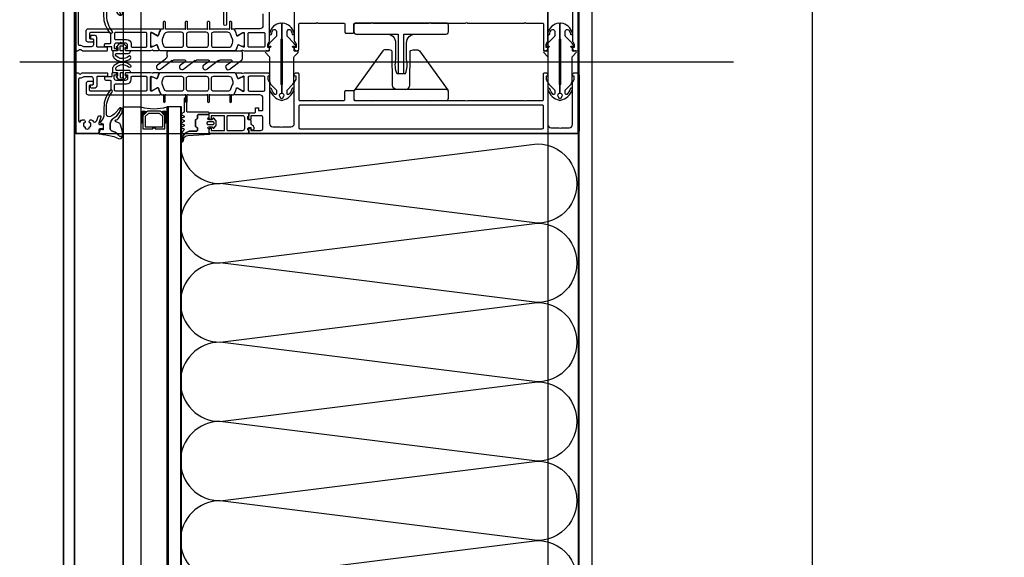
# Model space of a CAD drawing. Header units: millimetres. Extents: x 373037 to 682063, y 76092 to 274210.
# Tile 152 of 256: x 655017 to 655464, y 263832 to 264076. Entities that reach past the tile are written whole.
import ezdxf

# ---------------------------------------------------------------- set-up
doc = ezdxf.new("R2010")
doc.units = ezdxf.units.MM
doc.header["$LTSCALE"] = 100
doc.linetypes.add('ČÁRKOVANÁ', pattern=[19.05, 12.7, -6.35])
doc.layers.get('0').update_dxf_attribs({"linetype": 'CONTINUOUS'})
doc.layers.add('PUDORYS', color=253, linetype='CONTINUOUS')

# ---------------------------------------------------------------- blocks, each defined once
blk = doc.blocks.new('244748_a')
blk.add_lwpolyline([(8.32, -1.69, 0.082248), (6.34, -0.9, -1.09695), (6.94, -0.1, -0.315353), (11.26, -5.15, -0.480529), (10.87, -5.64), (4.27, -5.64), (4.08, -5.45), (-16.53, -5.45), (-16.72, -5.64), (-20.43, -5.64, 0.574019), (-21.93, -4.78), (-22.99, -5.4, 0.524827), (-22.99, -5.9), (-21.93, -6.52, 0.574021), (-20.43, -5.66), (-16.72, -5.66), (-16.53, -5.85), (4.08, -5.85), (4.27, -5.66), (10.87, -5.66, -0.480529), (11.26, -6.15, -0.326229), (6.88, -11.09, -1.09695), (6.28, -10.3, 0.081457), (8.32, -9.61, 0.599203), (7.48, -8.05), (5.52, -8.05, 0.198965), (5.17, -8.2), (2.22, -11.15), (0.93, -12.01, -0.738038), (0.51, -11.62), (0.87, -11, 1), (0.35, -10.7), (0, -11.3), (-0.98, -11.3, 0.619205), (-1.45, -12.06), (-1.28, -12.43, -0.808139), (-2.04, -13.04), (-3.63, -11.44, 0.198906), (-4.34, -11.15), (-14.99, -11.15, -0.198936), (-16.76, -10.42), (-18.98, -8.2, 0.198942), (-19.33, -8.05), (-20.67, -8.05, 0.500217), (-21.09, -8.73, 0.122037), (-18.5, -10.27, -1.093735), (-19.1, -11.07, -0.240768), (-23.7, -6.07, -0.106226), (-23.7, -5.23, -0.256232), (-19, -0.13, -1.093735), (-18.4, -0.92, 0.116856), (-21.09, -2.57, 0.500217), (-20.67, -3.25), (-19.33, -3.25, 0.198942), (-18.98, -3.1), (-16.75, -0.88, -0.198936), (-14.99, -0.15), (-4.34, -0.15, 0.198907), (-3.63, 0.14), (-2.04, 1.74, -0.808139), (-1.28, 1.13), (-1.45, 0.76, 0.619205), (-0.98, 0), (0, 0), (0.35, -0.6, 1), (0.87, -0.3), (0.51, 0.32, -0.738038), (0.93, 0.71), (2.22, -0.15), (5.17, -3.1, 0.198965), (5.52, -3.25), (7.48, -3.25, 0.599203)], format="xyb", close=True)
blk = doc.blocks.new('236134_0100_s_v')
for points in [[(22.8, -23), (22.8, -5), (42, -5, 0.414214), (43, -4), (43, -1, 0.414214), (42, 0), (1, 0, 0.414214), (0, -1), (0, -4, 0.414214), (1, -5), (20.2, -5), (20.2, -23)], [(15, -5, -0.414214), (19, -9), (19, -16.57, 0.165764), (19.53, -23), (23.47, -23, 0.165764), (24, -16.57), (24, -9, -0.414214), (28, -5)]]:
    blk.add_lwpolyline(points, format="xyb")
blk = doc.blocks.new('236134_0200_s_v')
for points in [[(19.58, 5, -0.41166), (17.58, 6.98), (17.45, 22.25, 0.344217), (17.07, 22.73), (16, 23), (14, 23, 0.240828), (13.19, 22.59), (0.19, 4.59)], [(23.42, 5, 0.41166), (25.42, 6.98), (25.55, 22.25, -0.344217), (25.93, 22.73), (27, 23), (29, 23, -0.240828), (29.81, 22.59), (42.81, 4.59)]]:
    blk.add_lwpolyline(points, format="xyb")
blk.add_lwpolyline([(42, 5), (1, 5, 0.414214), (0, 4), (0, 1, 0.414214), (1, 0), (42, 0, 0.414214), (43, 1), (43, 4, 0.414214)], format="xyb", close=True)
blk = doc.blocks.new('284336')
for points in [[(-0.7, -9.6), (-10, -9.6, 0.414511), (-10.51, -10.11), (-10.51, -15.51, -1), (-11.69, -15.51), (-11.69, -9.6), (-12.69, -8.95, -0.668884), (-12.6, -8.23), (-11.99, -8.01, 0.766384), (-11.99, -7.21), (-12.6, -6.99, -0.76831), (-12.6, -6.23), (-11.99, -6.01, 0.766384), (-11.99, -5.21), (-12.6, -4.99, -0.76831), (-12.6, -4.23), (-11.99, -4.01, 0.766384), (-11.99, -3.21), (-12.6, -2.99, -0.877523), (-12.5, -2.22), (-12.1, -2.22, 0.698129), (-11.83, -1.5, -0.220231), (-12.89, 0.78), (-12.89, 3.45, -0.157143), (-12.82, 3.68), (-12.69, 3.42, -0.067482), (-12.48, 2.53, 0.393136), (-8.66, -1.02), (-6.1, -1.02, -0.414214), (-5.61, -1.51), (-5.61, -2.22, -0.267949), (-5.85, -2.65), (-6.35, -2.93, 0.267949), (-6.61, -3.38), (-6.61, -5.84, 0.267949), (-6.35, -6.29), (-5.85, -6.57, -0.267949), (-5.61, -7), (-5.61, -8.11, 0.414215), (-5.1, -8.62), (-0.41, -8.62), (-0.41, -9.31, -0.414212), (-0.7, -9.6)], [(-0.41, 0), (-0.41, -2, 0.990243), (-0.4, -3.02), (0.9, -3.02, 0.414214), (1.21, -2.71), (1.21, -2.61, -0.668123), (1.71, -2.4), (2.75, -3.45, -0.199004), (2.89, -3.79), (2.89, -5.43, -0.199038), (2.75, -5.77), (1.71, -6.82, -0.668191), (1.21, -6.61), (1.21, -6.51, 0.414214), (0.9, -6.2), (-0.4, -6.2, 0.990269), (-0.41, -7.22), (-0.41, -8.6), (-5.1, -8.6, -0.414215), (-5.59, -8.11), (-5.59, -7, 0.267949), (-5.84, -6.56), (-6.34, -6.27, -0.267949), (-6.59, -5.84), (-6.59, -3.38, -0.267949), (-6.34, -2.95), (-5.84, -2.66, 0.267949), (-5.59, -2.22), (-5.59, -1.51, 0.414214), (-6.1, -1), (-8.66, -1, -0.393156), (-12.46, 2.53, 0.067572), (-12.67, 3.43), (-12.8, 3.7, -0.637545), (-12.12, 3.53), (-11.92, 2.53, 0.344315), (-10.06, 0.91), (0, 0.38, -0.406913), (0.39, 0), (-0.41, 0)], [(1.7, -4.31, 0.414235), (1.2, -3.81), (-0.7, -3.81, 0.414214), (-1.2, -4.31), (-1.2, -4.91, 0.414214), (-0.7, -5.41), (1.2, -5.41, 0.414235), (1.7, -4.91), (1.7, -4.31)]]:
    blk.add_lwpolyline(points, format="xyb", close=True)
blk = doc.blocks.new('nesystémový nástavec 18')
for p, q in [((-17.5, 9.3), (-15.36, 9.3)), ((-15.36, 9.3), (0, 9.3)), ((0, 9.3), (0, 7.8)), ((-18, 6.8), (-18, 8.8)), ((-17, 6.3), (-17.5, 6.3)), ((-11, 8), (-17, 8)), ((-17, 8), (-17, 6.3)), ((-11, 1.3), (-11, 8)), ((-2.8, 8), (-9.7, 8)), ((-9.7, 1.3), (-9.7, 8)), ((-1.8, 2.3), (-1.8, 7)), ((-0.5, 7.3), (-0.5, 6.8)), ((0, 6.3), (0.55, 6.3)), ((0.55, 6.3), (0.95, 5.9)), ((0.95, 5.9), (0.95, 4.8)), ((0.95, 4.8), (0.95, 4.14)), ((-18, 0.5), (-18, 1.8)), ((-17.5, 2.3), (-17, 2.3)), ((-1.8, 0), (-17.5, 0)), ((-17, 2.3), (-17, 1.3)), ((-17, 1.3), (-11, 1.3)), ((-9.7, 1.3), (-2.8, 1.3)), ((0, 0), (-1.8, 0)), ((-0.4, 2.23), (-0.5, 2.04)), ((-0.5, 2.04), (-0.5, 2)), ((1.2, 2.44), (0, 2.44)), ((0, 1.5), (0, 0)), ((0.95, 4.14), (1.2, 4.14)), ((1.2, 1.85), (1.2, 2.44)), ((1.4, 3.94), (1.4, 3.84)), ((1.6, 3.64), (1.6, 3.64)), ((1.8, 1.37), (1.7, 1.35)), ((2.25, 1.63), (1.8, 1.37)), ((2.4, 2.84), (2.4, 1.89))]:
    blk.add_line(p, q)
for centre, radius, start, end in [((-17.5, 8.8), 0.5, 90, 180), ((-15.36, 9.8), 0.5, 270, 270.084), ((-17.5, 6.8), 0.5, 180.0012, 269.9988), ((-2.8, 7), 1, 0, 90), ((0, 7.3), 0.5, 89.9955, 180.0071), ((0, 6.8), 0.5, 179.9949, 270.006), ((0.75, 4.8), 0.2, 359.9656, 0.0344), ((-17.5, 1.8), 0.5, 89.999, 180.0002), ((-17.5, 0.5), 0.5, 180, 270), ((-2.8, 2.3), 1, 270, 0), ((0, 2), 0.5, 179.9716, 270.0327), ((0, 1.94), 0.5, 89.9975, 144.0007), ((1.2, 3.94), 0.2, 359.9707, 90.0249), ((1.7, 1.85), 0.5, 179.9991, 270), ((1.6, 3.84), 0.2, 179.9737, 270.035), ((1.6, 2.84), 0.8, 0.0065, 89.9919), ((2.1, 1.89), 0.3, 299.9815, 0.0183)]:
    blk.add_arc(centre, radius, start, end)
blk = doc.blocks.new('433270')
blk.add_lwpolyline([(1, 0, 0.414364), (0, -1), (0, -1.4, 0.255924), (0.23, -1.83, -0.547723), (0.23, -3.17, 0.255924), (0, -3.6), (0, -14.6, 0.414214), (0.3, -14.9), (1.2, -14.9, 0.414214), (1.7, -14.4), (1.7, -10.3, -0.414214), (2, -10), (6, -10, 0.414248), (7, -9), (7, -7.7, 0.414179), (6.5, -7.2), (5.7, -7.2, 0.414232), (5.4, -7.5), (5.4, -8.2, -0.414198), (5.1, -8.5), (2.8, -8.5, -0.414204), (1.8, -7.5), (1.8, -4.49, -0.147432), (1.97, -3.94, 0.147461), (2.4, -2.5), (2.4, -2.3, -0.414214), (2.9, -1.8), (21.87, -1.8, -0.668178), (22.22, -2.65), (22.16, -2.72, 1), (21.59, -3.29), (21.52, -3.35, 0.198912), (21.38, -3.71), (21.38, -4.05, 0.414214), (22.08, -4.75), (22.38, -4.75, 0.576988), (22.64, -4.3, -0.311246), (24.56, -4.3, 0.576988), (24.82, -4.75), (25.3, -4.75, -0.260065), (25.3, -6.65), (24.82, -6.65, 0.576988), (24.56, -7.1, -0.311246), (22.64, -7.1, 0.576988), (22.38, -6.65), (22.08, -6.65, 0.414214), (21.38, -7.35), (21.38, -7.61, 0.267949), (21.63, -8.04), (21.89, -8.2, -0.637047), (21.73, -10), (19.83, -10.7, 0.315299), (19.5, -11.17), (19.5, -11.49, 0.520567), (20.17, -11.96), (22.83, -10.99, -0.520567), (23.5, -11.46), (23.5, -12.5, 0.414062), (24, -13), (25, -13, 0.414186), (25.5, -12.5), (25.5, -11.5, -0.414182), (26, -11), (27, -11, 0.414214), (27.5, -10.5), (27.5, -0.5, 0.414214), (27, 0), (1, 0)], format="xyb", close=True)
blk = doc.blocks.new('284325')
for points in [[(0.84, -5.23, -0.560316), (0.94, -4.73), (1.94, -4.36, 0.3153), (2.14, -4.08), (2.14, -1.89, 0.451558), (1.8, -1.59), (0.9, -1.7, -0.399586), (0.57, -1.46), (0.3, -0.07, -0.415977), (0.53, 0.29, 0.024107), (6.15, 1.24, 0.076636), (8.99, 2.34, -0.577615), (10.79, 1.3), (10.02, 1.37, 0.283171), (9.08, 0.9, -0.168429), (7.07, -0.74), (5.9, -1.16, 0.315302), (5.24, -2.1), (5.24, -4.21, 0.269719), (6.76, -6.82, -0.194797), (10.18, -11.53, -0.342663), (9.17, -11.17, 0.119207), (5.43, -7.59, 0.578571), (3.63, -8.62), (3.63, -11.77, 0.176415), (6.16, -18.72, -1), (5.24, -19.49, -0.176415), (2.43, -11.77), (2.43, -8.89, 0.208286), (0.84, -5.23)], [(8.95, -6.65), (10.32, -8.78, -0.134555), (10.79, -10.63, -0.339795), (10.19, -11.53, 0.194788), (6.76, -6.81, -0.269736), (5.25, -4.21), (5.25, -2.1, -0.315302), (5.9, -1.17), (7.07, -0.74, 0.168429), (9.09, 0.89, -0.283167), (10.01, 1.36), (10.79, 1.29), (10.79, -0.74, -0.070852), (10.71, -1.3), (9.95, -3.93, -0.241839), (9.08, -4.83), (7.93, -5.22, 0.836024), (8.08, -6.19), (8.11, -6.19, -0.255349), (8.95, -6.65)]]:
    blk.add_lwpolyline(points, format="xyb", close=True)
blk = doc.blocks.new('288126')
for points in [[(-16.5, 0), (16.5, 0)], [(-21.36, -6.34), (-17.8, -3.69)], [(-17, -2.08), (-17, -0.5)], [(-8.83, -4.3), (-14.11, -4.3)], [(1.81, -4.3), (-3.71, -4.3)], [(12.21, -4.3), (6.93, -4.3)], [(17, -0.5), (17, -3.8)], [(-14.71, -4.5), (-19.87, -8.34)], [(-10.96, -6.34), (-8.71, -4.66)], [(-4.31, -4.5), (-9.47, -8.34)], [(-0.35, -6.36), (1.93, -4.66)], [(6.33, -4.5), (1.14, -8.37)], [(10.05, -6.36), (12.33, -4.66)], [(16.6, -4.6), (11.54, -8.37)]]:
    blk.add_lwpolyline(points)
for centre, radius, start, end in [((16.5, -0.5), 0.5, 0, 90), ((-16.5, -0.5), 0.5, 90, 180), ((16, -3.8), 1, 306.7059, 0), ((-20.61, -7.34), 1.25, 126.7059, 306.7059), ((-10.21, -7.34), 1.25, 126.7059, 306.7059), ((0.4, -7.37), 1.25, 126.7059, 306.7059), ((10.8, -7.37), 1.25, 126.7059, 306.7059)]:
    blk.add_arc(centre, radius, start, end)
at = {"extrusion": (0, 0, -1)}
for centre, radius, start, end in [((19, -2.08), 2, 180, 233.2941), ((14.11, -5.3), 1, 53.2941, 90), ((8.83, -4.5), 0.2, 90, 233.2941), ((3.71, -5.3), 1, 53.2941, 90), ((-1.81, -4.5), 0.2, 90, 233.2941), ((-6.93, -5.3), 1, 53.2941, 90), ((-12.21, -4.5), 0.2, 90, 233.2941)]:
    blk.add_arc(centre, radius, start, end, dxfattribs=at)
blk = doc.blocks.new('246426')
for points in [[(-1.84, 0.64), (-2.86, -0.38, 0.198926), (-3.15, -1.09), (-3.15, -2.31, 0.198926), (-2.86, -3.02), (-1.84, -4.04, 0.637051), (-1.5, -3.92), (-1.45, -3.4), (-0.3, -3.4, -0.41484), (0, -3.7), (0, -5.19, 0.414232), (0.5, -5.69), (2.14, -5.69, 0.071862), (2.2, -5.68, 0.157876), (3.73, -4.64, 0.360336), (3.48, 2.39, 0.964062), (2.54, 1.48, -0.403385), (2.25, -4.34, -0.190964), (2.11, -4.39), (1.7, -4.39, -0.414214), (1.2, -3.89), (1.2, 1.31, 0.414201), (0.2, 2.31), (0, 2.31), (0, 0.3, -0.414214), (-0.3, 0), (-1.45, 0), (-1.5, 0.52, 0.637051), (-1.84, 0.64)], [(-2.25, -1.4, -0.414214), (-1.85, -1), (-0.4, -1, -0.414214), (0, -1.4), (0, -2, -0.414214), (-0.4, -2.4), (-1.85, -2.4, -0.414214), (-2.25, -2), (-2.25, -1.4)]]:
    blk.add_lwpolyline(points, format="xyb", close=True)
blk = doc.blocks.new('*U16')
for points in [[(0, 0, 0.414243), (0.1, 0.1), (0, 0.9, -1.0001), (0.2, 0.9), (0.1, 0.1, 0.414228), (0.2, 0, 0.414228)], [(0.2, 0, 0.414243), (0.3, 0.1), (0.2, 0.9, -1.0001), (0.4, 0.9), (0.3, 0.1, 0.414228), (0.4, 0, 0.414228)], [(0.4, 0, 0.414243), (0.5, 0.1), (0.4, 0.9, -1.0001), (0.6, 0.9), (0.5, 0.1, 0.414228), (0.6, 0, 0.414228)], [(0.6, 0, 0.414243), (0.7, 0.1), (0.6, 0.9, -1.0001), (0.8, 0.9), (0.7, 0.1, 0.414228), (0.8, 0, 0.414228)], [(0.8, 0, 0.414243), (0.9, 0.1), (0.8, 0.9, -1.0001), (1, 0.9), (0.9, 0.1, 0.414228), (1, 0, 0.414228)], [(1, 0, 0.414243), (1.1, 0.1), (1, 0.9, -1.0001), (1.2, 0.9), (1.1, 0.1, 0.414228), (1.2, 0, 0.414228)], [(1.2, 0, 0.414243), (1.3, 0.1), (1.2, 0.9, -1.0001), (1.4, 0.9), (1.3, 0.1, 0.414228), (1.4, 0, 0.414228)], [(1.4, 0, 0.414243), (1.5, 0.1), (1.4, 0.9, -1.0001), (1.6, 0.9), (1.5, 0.1, 0.414228), (1.6, 0, 0.414228)], [(1.6, 0, 0.414243), (1.7, 0.1), (1.6, 0.9, -1.0001), (1.8, 0.9), (1.7, 0.1, 0.414228), (1.8, 0, 0.414228)], [(1.8, 0, 0.414243), (1.9, 0.1), (1.8001, 0.9, -1.0001), (2, 0.9), (1.9001, 0.1, 0.414228), (2, 0, 0.414228)]]:
    blk.add_lwpolyline(points, format="xyb")

msp = doc.modelspace()

# ---------------------------------------------------------------- linework, layer by layer
at = {"layer": 'PUDORYS', "color": 252, "true_color": 0x939598}
for p, q in [((655016.69, 264057.15), (655340.76, 264057.15)), ((655063.64, 264036.65), (655071.64, 264036.65)), ((655063.64, 263627.65), (655063.64, 264036.65)), ((655071.64, 264036.65), (655071.64, 263627.65)), ((655089.64, 264036.65), (655083.64, 264036.65)), ((655083.64, 263627.65), (655083.64, 264036.65)), ((655089.64, 264036.65), (655089.64, 263627.65))]:
    msp.add_line(p, q, dxfattribs=at)
at = {"layer": 'PUDORYS', "color": 252, "ltscale": 15, "true_color": 0x939598}
for points in [[(655036.64, 249592.15), (681616.64, 249592.15), (681616.64, 273272.15), (655036.64, 273272.15)], [(681611.64, 273267.15), (655041.64, 273267.15), (655041.64, 249597.15), (681611.64, 249597.15)], [(655063.64, 249619.15), (681589.64, 249619.15), (681589.64, 273245.15), (655063.64, 273245.15)], [(681581.64, 273237.15), (655071.64, 273237.15), (655071.64, 249627.15), (681581.64, 249627.15)], [(655270.64, 273038.15), (681383.2, 273038.15), (681383.2, 249826.15), (655270.64, 249826.15)], [(681376.64, 249832.15), (655276.64, 249832.15), (655276.64, 273032.15), (681376.64, 273032.15)], [(655042.14, 264024.65), (655270.14, 264024.65), (655270.14, 264089.65), (655042.14, 264089.65)], [(655084.14, 263627.65), (655090.14, 263627.65), (655090.14, 264036.65), (655084.14, 264036.65)], [(655090.14, 264024.65), (655270.14, 264024.65), (655270.14, 263639.65), (655090.14, 263639.65)]]:
    msp.add_lwpolyline(points, close=True, dxfattribs=at)
at = {"layer": 'PUDORYS', "color": 252, "linetype": 'ČÁRKOVANÁ', "ltscale": 5, "true_color": 0x939598}
for points in [[(681606.64, 249602.15), (655036.64, 249602.15), (655036.64, 273272.15), (681606.64, 273272.15)], [(681611.64, 249597.15), (655041.64, 249597.15), (655041.64, 273267.15), (681611.64, 273267.15)], [(681396.64, 249812.15), (655256.64, 249812.15), (655256.64, 273052.15), (681396.64, 273052.15)], [(681276.64, 249932.15), (655376.64, 249932.15), (655376.64, 272932.15), (681276.64, 272932.15)]]:
    msp.add_lwpolyline(points, close=True, dxfattribs=at)
at = {"layer": 'PUDORYS', "color": 252, "true_color": 0x939598}
for points in [[(681376.64, 249832.15), (655276.64, 249832.15), (655276.64, 273032.15), (681376.64, 273032.15)], [(655082.64, 264026.65), (655082.64, 264032.65), (655080.64, 264034.65), (655074.64, 264034.65), (655072.64, 264032.65), (655072.64, 264026.65), (655077.14, 264026.65), (655077.14, 264027.15), (655078.14, 264027.15), (655078.14, 264026.65)], [(655073.64, 264027.65), (655081.64, 264027.65), (655081.64, 264032.24), (655080.22, 264033.65), (655075.19, 264033.65), (655073.64, 264032.24)]]:
    msp.add_lwpolyline(points, close=True, dxfattribs=at)
for points in [[(655127.14, 264078.95), (655127.14, 264073.66, -0.414167), (655125.64, 264072.16), (655118.64, 264072.15), (655114.54, 264072.15, 0.57735), (655114.19, 264071.55), (655114.69, 264070.69), (655115.12, 264069.2, 0.488701), (655115.56, 264069.02), (655118.03, 264070.45), (655118.45, 264070.45, -0.432566), (655118.64, 264070.25), (655118.64, 264063.95, -0.548397), (655118.36, 264063.76), (655115.98, 264064.83, 0.425336), (655115.71, 264064.72), (655114.89, 264062.7, 0.531563), (655115.26, 264062.15), (655117.33, 264062.15, 0.231306), (655117.56, 264062.27, -0.306185), (655117.88, 264062.37), (655118.64, 264062.15), (655129.14, 264062.15, 0.414214), (655130.14, 264063.15), (655130.14, 264063.65), (655129.34, 264063.65), (655129.34, 264065.15), (655130, 264066.3, 0.13165), (655130.14, 264066.8), (655130.14, 264085.16, -0.414214)], [(655141.34, 264085.16), (655141.34, 264066.8, 0.13165), (655141.47, 264066.3), (655142.13, 264065.15), (655142.13, 264063.65), (655141.33, 264063.65), (655141.33, 264063.15, 0.414214), (655142.33, 264062.15), (655142.84, 264062.15, 0.414214), (655143.34, 264062.65), (655143.34, 264074.25, -0.414214), (655143.84, 264074.75), (655151.24, 264074.75, -0.399985), (655152.24, 264074.75), (655163.84, 264074.75, -0.414214), (655164.34, 264074.25), (655164.34, 264070.65, 0.414214), (655164.84, 264070.15), (655167.84, 264070.15, 0.414214), (655168.34, 264070.65), (655168.34, 264074.25, -0.414214), (655168.84, 264074.75), (655176.14, 264074.75, -0.38324), (655177.14, 264074.75), (655202.64, 264074.75, -0.38324), (655203.64, 264074.75), (655219.14, 264074.75, -0.38324), (655220.14, 264074.75), (655245.64, 264074.75, -0.38324), (655246.64, 264074.75), (655253.94, 264074.75, -0.414214), (655254.44, 264074.25), (655254.44, 264062.65, 0.414214), (655254.94, 264062.15), (655255.44, 264062.15, 0.414214), (655256.44, 264063.15), (655256.44, 264063.65), (655255.64, 264063.65), (655255.64, 264065.15), (655256.3, 264066.31, 0.116937), (655256.44, 264066.81), (655256.44, 264085.66, -0.414232)], [(655267.64, 264085.66), (655267.64, 264066.81, 0.116937), (655267.77, 264066.31), (655268.44, 264065.15), (655268.44, 264063.65), (655267.64, 264063.65), (655267.64, 264063.15, 0.414214), (655268.64, 264062.15), (655269.64, 264062.15, 0.414214), (655270.64, 264063.15), (655270.64, 264088.65, 0.414214)]]:
    msp.add_lwpolyline(points, format="xyb", dxfattribs=at)
for points in [[(655114.3, 264062.15), (655102.39, 264062.15), (655080.48, 264062.15, -0.305837), (655080.01, 264062.47), (655079.09, 264064.75, 0.425336), (655078.82, 264064.86), (655077.21, 264064.15, -0.543753), (655076.15, 264064.83), (655076.15, 264069.73, -0.578182), (655077.05, 264070.25), (655079.24, 264068.99, 0.488505), (655079.68, 264069.17), (655080.11, 264070.68), (655080.88, 264072, -0.282478), (655081.15, 264072.15), (655081.6, 264072.15, 1.447009), (655081.95, 264072.29), (655081.95, 264075.25, -1), (655082.75, 264075.25), (655082.75, 264072.29, 1.447009), (655083.1, 264072.15), (655091.64, 264072.15, 1.447009), (655091.99, 264072.29), (655091.99, 264075.25, -1), (655092.79, 264075.25), (655092.79, 264072.29, 1.447009), (655093.14, 264072.15), (655101.64, 264072.15, 1.447009), (655101.99, 264072.29), (655101.99, 264075.25, -1), (655102.79, 264075.25), (655102.79, 264072.29, 1.447009), (655103.14, 264072.15), (655111.68, 264072.15, 1.447009), (655112.03, 264072.29), (655112.03, 264075.25, -1), (655112.83, 264075.25), (655112.83, 264072.29, 1.447009), (655113.18, 264072.15), (655113.62, 264072.15, -0.282478), (655113.9, 264072), (655114.66, 264070.68), (655115.1, 264069.17, 0.488505), (655115.54, 264068.99), (655117.73, 264070.25, -0.578182), (655118.63, 264069.73), (655118.63, 264064.83, -0.543753), (655117.57, 264064.15), (655115.95, 264064.86, 0.425336), (655115.69, 264064.75), (655114.76, 264062.47, -0.305837), (655114.3, 264062.15)], [(655076.14, 264062.15), (655065.14, 264062.15, -0.414426), (655064.64, 264062.65), (655064.64, 264063.15), (655065.64, 264063.15), (655065.64, 264064.65, 0.414214), (655064.64, 264065.65), (655063.14, 264065.65, 0.399985), (655062.14, 264065.65), (655060.64, 264065.65, 0.414214), (655059.64, 264064.65), (655059.64, 264063.15), (655060.64, 264063.15), (655060.64, 264062.65, -0.414456), (655060.14, 264062.15), (655058.84, 264062.16, -0.413971), (655058.54, 264062.46), (655058.54, 264063.65, 0.414214), (655058.24, 264063.95), (655055.24, 264063.95), (655055.24, 264064.95, -0.414214), (655055.74, 264065.45), (655057.64, 264065.45, 0.414214), (655058.14, 264065.95), (655058.14, 264069.45, 0.414206), (655057.14, 264070.45), (655048.84, 264070.45, 0.414206), (655048.34, 264069.95), (655048.34, 264068.05, 0.414219), (655048.84, 264067.55), (655049.64, 264067.55, -0.414214), (655050.14, 264067.05), (655050.14, 264066.55, -0.414214), (655049.64, 264066.05), (655047.84, 264066.05, -0.414214), (655046.84, 264067.05), (655046.84, 264071.15, -0.414214), (655047.84, 264072.15), (655076.14, 264072.15), (655080.24, 264072.15, -0.57735), (655080.58, 264071.55), (655080.09, 264070.69), (655079.66, 264069.2, -0.488701), (655079.22, 264069.02), (655076.75, 264070.45), (655076.33, 264070.45, 0.432566), (655076.14, 264070.25), (655076.14, 264063.95, 0.548397), (655076.42, 264063.76), (655078.8, 264064.83, -0.425336), (655079.07, 264064.72), (655079.89, 264062.7, -0.531563), (655079.52, 264062.15), (655077.45, 264062.15, -0.231306), (655077.22, 264062.27, 0.306185), (655076.9, 264062.37), (655076.14, 264062.15)], [(655073.94, 264070.45), (655060.24, 264070.45, 0.414214), (655059.74, 264069.95), (655059.74, 264067.75, 0.414214), (655060.24, 264067.25), (655065.21, 264067.25, -0.411139), (655067.24, 264065.25), (655067.24, 264064.25, 0.414214), (655067.74, 264063.75), (655073.94, 264063.75, 0.414214), (655074.44, 264064.25), (655074.44, 264069.95, 0.414214), (655073.94, 264070.45)], [(655083.19, 264063.75), (655090.09, 264063.75, 0.414218), (655091.09, 264064.75), (655091.09, 264069.55, 0.414218), (655090.09, 264070.55), (655083.73, 264070.55, 0.305619), (655082.34, 264069.62), (655081.56, 264067.69, 0.176429), (655081.49, 264065.64), (655081.76, 264064.79, 0.324916), (655083.19, 264063.75)], [(655093.39, 264063.75), (655101.39, 264063.75, 0.414214), (655102.39, 264064.75), (655102.39, 264069.55, 0.414214), (655101.39, 264070.55), (655093.39, 264070.55, 0.414214), (655092.39, 264069.55), (655092.39, 264064.75, 0.414214), (655093.39, 264063.75)], [(655104.69, 264063.75), (655111.59, 264063.75, 0.324916), (655113.02, 264064.79), (655113.29, 264065.64, 0.176429), (655113.22, 264067.69), (655112.44, 264069.62, 0.305619), (655111.05, 264070.55), (655104.69, 264070.55, 0.414218), (655103.69, 264069.55), (655103.69, 264064.75, 0.414218), (655104.69, 264063.75)], [(655127.94, 264064.25, -0.414214), (655127.44, 264063.75), (655120.94, 264063.75, -0.414214), (655120.44, 264064.25), (655120.44, 264069.95, -0.414214), (655120.94, 264070.45), (655127.44, 264070.45, -0.414214), (655127.94, 264069.95), (655127.94, 264064.25)], [(655076.14, 264052.15), (655065.14, 264052.15, 0.414426), (655064.64, 264051.65), (655064.64, 264051.16), (655065.64, 264051.16), (655065.64, 264049.66, -0.414214), (655064.64, 264048.66), (655063.14, 264048.66, -0.399985), (655062.14, 264048.66), (655060.64, 264048.66, -0.414214), (655059.64, 264049.66), (655059.64, 264051.15), (655060.64, 264051.15), (655060.64, 264051.65, 0.414456), (655060.14, 264052.15), (655058.84, 264052.15, 0.413971), (655058.54, 264051.85), (655058.54, 264050.65, -0.414214), (655058.24, 264050.35), (655055.24, 264050.35), (655055.24, 264049.35, 0.414214), (655055.74, 264048.85), (655057.64, 264048.85, -0.414214), (655058.14, 264048.35), (655058.14, 264044.85, -0.414206), (655057.14, 264043.85), (655048.84, 264043.85, -0.414206), (655048.34, 264044.35), (655048.34, 264046.25, -0.414219), (655048.84, 264046.75), (655049.64, 264046.75, 0.414214), (655050.14, 264047.25), (655050.14, 264047.75, 0.414214), (655049.64, 264048.25), (655047.84, 264048.25, 0.414214), (655046.84, 264047.25), (655046.84, 264043.15, 0.414214), (655047.84, 264042.15), (655076.14, 264042.15), (655080.24, 264042.15, 0.57735), (655080.58, 264042.75), (655080.09, 264043.62), (655079.66, 264045.11, 0.488701), (655079.22, 264045.29), (655076.75, 264043.85), (655076.33, 264043.85, -0.432566), (655076.14, 264044.05), (655076.14, 264050.36, -0.548397), (655076.42, 264050.54), (655078.8, 264049.48, 0.425336), (655079.07, 264049.58), (655079.89, 264051.61, 0.531563), (655079.52, 264052.16), (655077.45, 264052.16, 0.231306), (655077.22, 264052.04, -0.306185), (655076.9, 264051.94), (655076.14, 264052.15)], [(655073.94, 264043.85), (655060.24, 264043.85, -0.414214), (655059.74, 264044.35), (655059.74, 264046.56, -0.414214), (655060.24, 264047.06), (655065.21, 264047.06, 0.411139), (655067.24, 264049.06), (655067.24, 264050.05, -0.414214), (655067.74, 264050.55), (655073.94, 264050.55, -0.414214), (655074.44, 264050.05), (655074.44, 264044.35, -0.414214), (655073.94, 264043.85)], [(655114.3, 264052.15), (655102.39, 264052.16), (655080.48, 264052.15, 0.305837), (655080.01, 264051.84), (655079.09, 264049.55, -0.425336), (655078.82, 264049.45), (655077.21, 264050.16, 0.543753), (655076.15, 264049.48), (655076.15, 264044.57, 0.578182), (655077.05, 264044.06), (655079.24, 264045.32, -0.488505), (655079.68, 264045.14), (655080.11, 264043.63), (655080.88, 264042.3, 0.282478), (655081.15, 264042.16), (655081.6, 264042.16, -1.447009), (655081.95, 264042.02), (655081.95, 264039.06, 1), (655082.75, 264039.06), (655082.75, 264042.02, -1.447009), (655083.1, 264042.16), (655091.64, 264042.16, -1.447009), (655091.99, 264042.02), (655091.99, 264039.06, 1), (655092.79, 264039.06), (655092.79, 264042.02, -1.447009), (655093.14, 264042.16), (655101.64, 264042.16, -1.447009), (655101.99, 264042.02), (655101.99, 264039.06, 1), (655102.79, 264039.06), (655102.79, 264042.02, -1.447009), (655103.14, 264042.16), (655111.68, 264042.16, -1.447009), (655112.03, 264042.02), (655112.03, 264039.06, 1), (655112.83, 264039.06), (655112.83, 264042.02, -1.447009), (655113.18, 264042.16), (655113.62, 264042.16, 0.282478), (655113.9, 264042.3), (655114.66, 264043.63), (655115.1, 264045.14, -0.488505), (655115.54, 264045.32), (655117.73, 264044.06, 0.578182), (655118.63, 264044.57), (655118.63, 264049.48, 0.543753), (655117.57, 264050.16), (655115.95, 264049.45, -0.425336), (655115.69, 264049.55), (655114.76, 264051.84, 0.305837), (655114.3, 264052.15)], [(655083.19, 264050.56), (655090.09, 264050.56, -0.414218), (655091.09, 264049.56), (655091.09, 264044.76, -0.414218), (655090.09, 264043.76), (655083.73, 264043.76, -0.305619), (655082.34, 264044.69), (655081.56, 264046.62, -0.176429), (655081.49, 264048.67), (655081.76, 264049.52, -0.324916), (655083.19, 264050.56)], [(655093.39, 264050.56), (655101.39, 264050.56, -0.414214), (655102.39, 264049.56), (655102.39, 264044.76, -0.414214), (655101.39, 264043.76), (655093.39, 264043.76, -0.414214), (655092.39, 264044.76), (655092.39, 264049.56, -0.414214), (655093.39, 264050.56)], [(655104.69, 264050.56), (655111.59, 264050.56, -0.324916), (655113.02, 264049.52), (655113.29, 264048.67, -0.176429), (655113.22, 264046.62), (655112.44, 264044.69, -0.305619), (655111.05, 264043.76), (655104.69, 264043.76, -0.414218), (655103.69, 264044.76), (655103.69, 264049.56, -0.414218), (655104.69, 264050.56)], [(655269.64, 264024.65), (655121.14, 264024.65, -0.414214), (655120.64, 264025.15), (655120.64, 264026.45, -0.41422), (655121.14, 264026.95), (655121.64, 264026.95), (655121.64, 264025.95), (655126.14, 264025.95, 0.414214), (655127.14, 264026.95), (655127.14, 264031.65, 0.414214), (655126.14, 264032.65), (655121.64, 264032.65), (655121.64, 264030.95), (655121.14, 264030.95, -0.414201), (655120.64, 264031.45), (655120.64, 264033.45, -0.414214), (655121.14, 264033.95), (655123.28, 264033.95, 0.414214), (655123.78, 264034.45), (655123.78, 264036.25), (655125.03, 264036.25), (655125.03, 264035.05), (655126.84, 264035.05, 0.414214), (655127.14, 264035.35), (655127.14, 264040.65, 0.414167), (655125.64, 264042.15), (655118.64, 264042.15), (655114.54, 264042.15, -0.57735), (655114.19, 264042.75), (655114.69, 264043.62), (655115.12, 264045.11, -0.488701), (655115.56, 264045.29), (655118.03, 264043.85), (655118.45, 264043.85, 0.432566), (655118.64, 264044.05), (655118.64, 264050.36, 0.548397), (655118.36, 264050.54), (655115.98, 264049.48, -0.425336), (655115.71, 264049.58), (655114.89, 264051.61, -0.531563), (655115.26, 264052.16), (655117.33, 264052.16, -0.231306), (655117.56, 264052.04, 0.306185), (655117.88, 264051.94), (655118.64, 264052.15), (655129.14, 264052.15, -0.414214), (655130.14, 264051.15), (655130.14, 264050.65), (655129.34, 264050.65), (655129.34, 264049.15), (655130, 264048.01, -0.13165), (655130.14, 264047.51), (655130.14, 264029.15, 0.414214), (655131.64, 264027.65), (655135.14, 264027.65, 0.399985), (655136.14, 264027.65), (655139.84, 264027.65, 0.414214), (655141.34, 264029.15), (655141.34, 264047.51, -0.13165), (655141.47, 264048.01), (655142.13, 264049.15), (655142.13, 264050.65), (655141.33, 264050.65), (655141.33, 264051.15, -0.414214), (655142.33, 264052.15), (655142.84, 264052.15, -0.414214), (655143.34, 264051.65), (655143.34, 264040.05, 0.414214), (655143.84, 264039.55), (655151.24, 264039.55, 0.399985), (655152.24, 264039.55), (655163.84, 264039.55, 0.414214), (655164.34, 264040.05), (655164.34, 264043.65, -0.414214), (655164.84, 264044.15), (655167.84, 264044.15, -0.414214), (655168.34, 264043.65), (655168.34, 264040.05, 0.414214), (655168.84, 264039.55), (655176.14, 264039.55, 0.38324), (655177.14, 264039.55), (655202.64, 264039.55, 0.38324), (655203.64, 264039.55), (655219.14, 264039.55, 0.38324), (655220.14, 264039.55), (655245.64, 264039.55, 0.38324), (655246.64, 264039.55), (655253.94, 264039.55, 0.414214), (655254.44, 264040.05), (655254.44, 264051.65, -0.414214), (655254.94, 264052.15), (655255.44, 264052.15, -0.414214), (655256.44, 264051.15), (655256.44, 264050.65), (655255.64, 264050.65), (655255.64, 264049.15), (655256.3, 264048, -0.116937), (655256.44, 264047.5), (655256.44, 264028.65, 0.414232), (655257.94, 264027.15), (655261.65, 264027.15, 0.399985), (655262.65, 264027.15), (655266.14, 264027.15, 0.414232), (655267.64, 264028.65), (655267.64, 264047.5, -0.116937), (655267.77, 264048), (655268.44, 264049.15), (655268.44, 264050.65), (655267.64, 264050.65), (655267.64, 264051.15, -0.414214), (655268.64, 264052.15), (655269.64, 264052.15, -0.414214), (655270.64, 264051.15), (655270.64, 264025.65, -0.414214), (655269.64, 264024.65)], [(655127.94, 264050.05, 0.414214), (655127.44, 264050.55), (655120.94, 264050.55, 0.414214), (655120.44, 264050.05), (655120.44, 264044.35, 0.414214), (655120.94, 264043.85), (655127.44, 264043.85, 0.414214), (655127.94, 264044.35), (655127.94, 264050.05)], [(655143.84, 264026.75), (655253.94, 264026.75, 0.414214), (655254.44, 264027.25), (655254.44, 264036.95, 0.414214), (655253.94, 264037.45), (655143.84, 264037.45, 0.414214), (655143.34, 264036.95), (655143.34, 264027.25, 0.414214), (655143.84, 264026.75)]]:
    msp.add_lwpolyline(points, format="xyb", close=True, dxfattribs=at)
msp.add_lwpolyline([(655270.64, 263638.65), (655270.64, 264025.65)], dxfattribs=at)
for centre, radius, start, end in [((655077.64, 264058.55), 22.7, 254.6728, 285.3272), ((655072.99, 264031.1), 3.55, 67.2938, 112.409), ((655072.88, 264031.47), 2.9, 65.3067, 115.2952), ((655072.71, 264031.82), 2.25, 61.5273, 118.4028), ((655072.56, 264032.06), 1.71, 57.2949, 122.6857), ((655072.42, 264032.22), 1.26, 51.9656, 128.4996), ((655072.28, 264032.31), 0.879, 43.9949, 136.4964), ((655072.14, 264032.3), 0.596, 33.0366, 146.9634), ((655072.14, 264032.01), 0.596, 33.0366, 146.9634), ((655072.14, 264031.72), 0.596, 33.0366, 146.9634), ((655072.14, 264031.42), 0.596, 33.0366, 146.9634), ((655072.14, 264031.13), 0.596, 33.0366, 146.9634), ((655072.14, 264030.84), 0.596, 33.0366, 146.9634), ((655072.14, 264030.55), 0.596, 33.0366, 146.9634), ((655072.14, 264030.25), 0.596, 33.0366, 146.9634), ((655082.29, 264031.1), 3.55, 67.591, 112.7062), ((655082.4, 264031.47), 2.9, 64.7048, 114.6933), ((655082.57, 264031.82), 2.25, 61.5972, 118.4727), ((655082.71, 264032.06), 1.71, 57.3143, 122.7051), ((655082.85, 264032.22), 1.26, 51.5004, 128.0344), ((655083, 264032.31), 0.879, 43.5036, 136.0051), ((655083.14, 264032.3), 0.596, 33.0366, 146.9634), ((655083.14, 264032.01), 0.596, 33.0366, 146.9634), ((655083.14, 264031.72), 0.596, 33.0366, 146.9634), ((655083.14, 264031.42), 0.596, 33.0366, 146.9634), ((655083.14, 264031.13), 0.596, 33.0366, 146.9634), ((655083.14, 264030.84), 0.596, 33.0366, 146.9634), ((655083.14, 264030.55), 0.596, 33.0366, 146.9634), ((655083.14, 264030.25), 0.596, 33.0366, 146.9634), ((655072.14, 264029.96), 0.596, 33.0366, 146.9634), ((655072.14, 264029.67), 0.596, 33.0366, 146.9634), ((655072.14, 264029.38), 0.596, 33.0366, 146.9634), ((655072.14, 264029.08), 0.596, 33.0366, 146.9634), ((655072.14, 264028.79), 0.596, 33.0366, 146.9634), ((655083.14, 264029.96), 0.596, 33.0366, 146.9634), ((655083.14, 264029.67), 0.596, 33.0366, 146.9634), ((655083.14, 264029.38), 0.596, 33.0366, 146.9634), ((655083.14, 264029.08), 0.596, 33.0366, 146.9634), ((655083.14, 264028.79), 0.596, 33.0366, 146.9634)]:
    msp.add_arc(centre, radius, start, end, dxfattribs=at)

# ---------------------------------------------------------------- block references
for name, p in [('284336', (655121.05, 264089.65)), ('284325', (655052.5, 264089.65)), ('236134_0100_s_v', (655168.34, 264074.75)), ('288126', (655100.63, 264062.15)), ('236134_0200_s_v', (655168.34, 264039.55)), ('nesystémový nástavec 18', (655120.64, 264024.65))]:
    msp.add_blockref(name, p, dxfattribs=at)
for name, p, rotation in [('433270', (655041.64, 264062.15), 90), ('246426', (655064.64, 264062.15), 270)]:
    msp.add_blockref(name, p, dxfattribs=dict(at, rotation=rotation))
at = {"layer": 'PUDORYS', "color": 252, "true_color": 0x939598, "xscale": -1}
for name, p, rotation in [('244748_a', (655141.3, 264063.38), 270), ('244748_a', (655267.6, 264063.38), 270), ('246426', (655064.64, 264052.16), 270), ('433270', (655041.64, 264052.15), 90), ('284325', (655052.5, 264024.65), 180), ('284336', (655103.05, 264024.65), 180)]:
    msp.add_blockref(name, p, dxfattribs=dict(at, rotation=rotation))
at = {"layer": 'PUDORYS', "color": 252, "true_color": 0x939598, "xscale": 179.9999932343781, "yscale": 179.9999932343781, "zscale": 179.9999932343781, "rotation": 270}
msp.add_blockref('*U16', (655089.64, 264019.83), dxfattribs=at)

doc.saveas('drawing.dxf')
